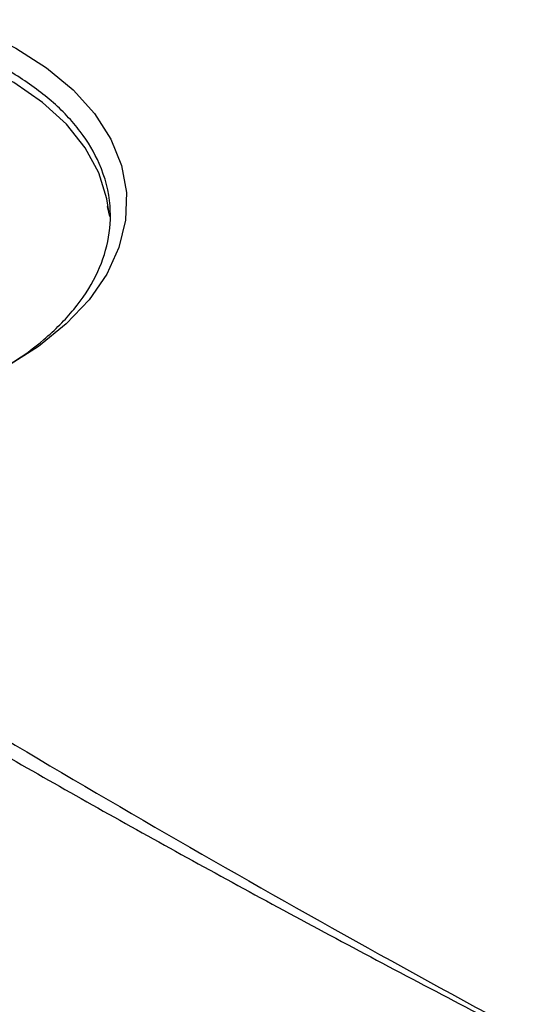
# Model space of a CAD drawing. Header units: millimetres. Extents: x -0.66 to 0.91, y -0.4 to 0.64.
# Tile 122 of 241: x 0.6203 to 0.6516, y -0.1278 to -0.0665. Entities that reach past the tile are written whole.
import ezdxf

# ---------------------------------------------------------------- set-up
doc = ezdxf.new("R2010")
doc.units = ezdxf.units.MM
doc.layers.add('FORMAT', color=7, linetype='Continuous')

msp = doc.modelspace()

# ---------------------------------------------------------------- linework, layer by layer
at = {"layer": 'FORMAT', "color": 7, "linetype": 'Continuous', "lineweight": 25}
msp.add_line((0.625721, -0.078084), (0.625863, -0.078712), dxfattribs=at)
at = {"layer": 'FORMAT', "color": 7, "linetype": 'Continuous', "lineweight": 25, "flags": 128}
for points in [[(0.615995, -0.066455), (0.617852, -0.067167), (0.620028, -0.068232), (0.621954, -0.069457), (0.623599, -0.070823), (0.624936, -0.072306), (0.625945, -0.073885), (0.62661, -0.075534), (0.62692, -0.077226), (0.62687, -0.078936), (0.62646, -0.080635), (0.625698, -0.082297), (0.624596, -0.083895), (0.623171, -0.085405), (0.621445, -0.086801), (0.619446, -0.088063), (0.617206, -0.08917)], [(0.625822, -0.078393), (0.625709, -0.077617), (0.625209, -0.076), (0.624363, -0.074441), (0.623184, -0.072967), (0.621694, -0.071602), (0.619915, -0.070369), (0.617879, -0.069288), (0.617146, -0.068964)]]:
    msp.add_lwpolyline(points, dxfattribs=at)
at = {"layer": 'FORMAT', "color": 7, "linetype": 'Continuous', "lineweight": 25}
for points, knots in [([(0.618343, -0.088612), (0.618805, -0.088371), (0.620088, -0.087704), (0.621918, -0.086329), (0.623762, -0.084501), (0.625105, -0.082438), (0.625869, -0.080263), (0.626022, -0.077897), (0.625428, -0.075567), (0.62412, -0.073368), (0.622353, -0.071493), (0.620042, -0.069828), (0.617987, -0.068741), (0.616679, -0.068248), (0.616399, -0.068143)], [0, 0, 0, 0, 0.045431, 0.12631, 0.217069, 0.310464, 0.401269, 0.494718, 0.607519, 0.697992, 0.791088, 0.881556, 0.974651, 1, 1, 1, 1]), ([(0.566292, -0.077292), (0.568151, -0.078742), (0.571873, -0.081644), (0.577652, -0.085856), (0.583339, -0.089835), (0.589804, -0.094194), (0.597727, -0.099315), (0.607349, -0.105244), (0.617627, -0.111303), (0.628494, -0.117451), (0.639883, -0.123651), (0.651116, -0.12955), (0.662078, -0.13513), (0.671887, -0.139989), (0.681066, -0.144436), (0.686751, -0.147126), (0.689583, -0.148466)], [0, 0, 0, 0, 0.069913, 0.139967, 0.194875, 0.24973, 0.33286, 0.416213, 0.499995, 0.583742, 0.667148, 0.750521, 0.820736, 0.890985, 0.945689, 1, 1, 1, 1]), ([(0.573956, -0.081729), (0.581043, -0.086624), (0.595213, -0.096413), (0.6177, -0.110434), (0.641075, -0.123913), (0.662849, -0.135601), (0.677178, -0.142525), (0.683087, -0.145381)], [0, 0, 0, 0, 0.2127179, 0.4253551, 0.6381351, 0.8507718, 1, 1, 1, 1]), ([(0.513854, -0.103136), (0.517358, -0.104146), (0.524367, -0.106166), (0.534949, -0.109837), (0.545578, -0.113976), (0.55631, -0.118658), (0.56713, -0.123876), (0.578025, -0.129642), (0.588919, -0.13592), (0.600592, -0.143204), (0.613007, -0.151611), (0.626137, -0.1613), (0.639182, -0.171667), (0.647747, -0.179157), (0.652035, -0.182906)], [0, 0, 0, 0, 0.075843, 0.151685, 0.227685, 0.303923, 0.3816, 0.459388, 0.537511, 0.615746, 0.711291, 0.80704, 0.903415, 1, 1, 1, 1]), ([(0.650472, -0.183841), (0.646113, -0.180052), (0.637399, -0.172478), (0.624089, -0.161995), (0.610648, -0.152188), (0.597082, -0.143137), (0.583443, -0.134861), (0.56976, -0.127376), (0.556063, -0.120693), (0.542378, -0.114841), (0.528722, -0.109752), (0.519682, -0.107069), (0.51516, -0.105727)], [0, 0, 0, 0, 0.10019, 0.200289, 0.300488, 0.400599, 0.500752, 0.600625, 0.700457, 0.800354, 0.900132, 1, 1, 1, 1]), ([(0.650345, -0.184086), (0.646086, -0.180405), (0.637573, -0.173044), (0.624569, -0.162841), (0.611427, -0.153278), (0.598152, -0.144434), (0.58369, -0.135659), (0.568052, -0.127199), (0.551276, -0.119374), (0.534507, -0.112687), (0.523406, -0.109297), (0.517854, -0.107601)], [0, 0, 0, 0, 0.0998849, 0.1996922, 0.2997481, 0.3998674, 0.5000303, 0.6248919, 0.7497801, 0.8748703, 1, 1, 1, 1])]:
    msp.add_open_spline(points, degree=3, knots=knots, dxfattribs=at)

doc.saveas('drawing.dxf')
